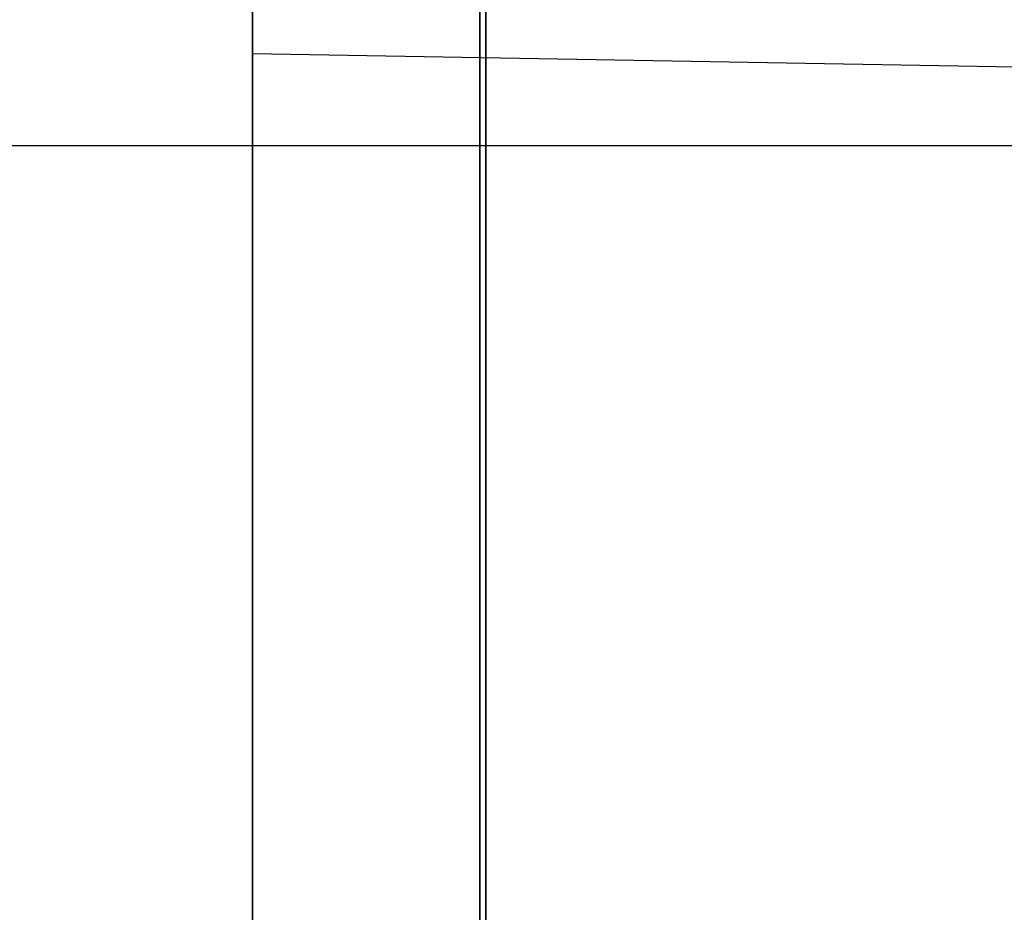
# Model space of a CAD drawing. Header units: millimetres. Extents: x -15 to 7, y 1 to 148.
# Tile 24 of 256: x -8.05 to -7.183, y 15.255 to 16.041. Entities that reach past the tile are written whole.
import ezdxf

# ---------------------------------------------------------------- set-up
doc = ezdxf.new("R2010")
doc.units = ezdxf.units.MM
doc.header["$MEASUREMENT"] = 0
doc.layers.add('Default', color=7, linetype='Continuous', true_color=0x000000)

msp = doc.modelspace()

# ---------------------------------------------------------------- linework, layer by layer
at = {"layer": 'Default', "color": 254, "true_color": 0xcad1ee}
for points in [[(-7.845, 139.98436), (-7.845, 12.87925)], [(-7.845, 8.20198), (-7.845, 103.34668)], [(-7.845, 69.82698), (-7.845, 8.24144)], [(-7.845, 14.67984), (-7.845, 16.89079)], [(-7.845, 16.89079), (-7.845, 14.67984)], [(-7.645, 14.67984), (-7.645, 16.89079)], [(-7.645, 16.89079), (-7.645, 14.67984)], [(-7.63976, 14.67984), (-7.63976, 16.89079)], [(-7.63976, 16.89079), (-7.63976, 14.67984)], [(-7.845, 14.82984), (-7.845, 16.74079)], [(-7.845, 16.74079), (-7.845, 14.82984)], [(-7.645, 14.82984), (-7.645, 16.74079)], [(-7.645, 16.74079), (-7.645, 14.82984)], [(-7.63976, 14.82984), (-7.63976, 16.74079)], [(-7.63976, 16.74079), (-7.63976, 14.82984)], [(-5.645, 15.97251), (-7.845, 16.01091)]]:
    msp.add_lwpolyline(points, dxfattribs=at)
at = {"layer": 'Default', "color": 1, "true_color": 0xff0000, "extrusion": (1, 0, 0)}
for points in [[(17.03532, -93.43624), (14.82485, -93.35905)], [(17.03532, -33.74995), (14.82485, -33.67276)], [(14.82485, -89.51343), (17.03532, -89.43624)], [(17.03532, -89.43624), (14.82485, -89.51343)]]:
    msp.add_lwpolyline(points, dxfattribs=at)
at = {"layer": 'Default', "color": 254, "true_color": 0xcad1ee, "extrusion": (1, 3.16543e-16, 3.02793e-16)}
msp.add_lwpolyline([(13.11091, -102.76454), (13.17528, -102.76383), (13.2402, -102.76166), (13.30562, -102.758), (13.37149, -102.75281), (13.43778, -102.74606), (13.50443, -102.73772), (13.57139, -102.72775), (13.63861, -102.71613), (13.70602, -102.70283), (13.77358, -102.68782), (13.84122, -102.67108), (13.90887, -102.6526), (13.97648, -102.63236), (14.04399, -102.61034), (14.11131, -102.58653), (14.17839, -102.56093), (14.24515, -102.53353), (14.31154, -102.50434), (14.37746, -102.47335), (14.44287, -102.44057), (14.50768, -102.40601), (14.57182, -102.36969), (14.63522, -102.33162), (14.69782, -102.29183), (14.75954, -102.25034), (14.82032, -102.20718), (14.88009, -102.16237), (14.93878, -102.11597), (14.99633, -102.068), (15.05267, -102.01851), (15.10776, -101.96754), (15.16152, -101.91515), (15.21391, -101.86139), (15.26488, -101.8063), (15.31437, -101.74996), (15.36234, -101.69241), (15.40874, -101.63372), (15.45355, -101.57395), (15.49671, -101.51317), (15.5382, -101.45145), (15.57799, -101.38885), (15.61606, -101.32545), (15.65238, -101.26131), (15.68694, -101.1965), (15.71972, -101.13109), (15.75071, -101.06517), (15.7799, -100.99878), (15.8073, -100.93202), (15.8329, -100.86494), (15.85671, -100.79761), (15.87873, -100.73011), (15.89897, -100.6625), (15.91745, -100.59485), (15.93419, -100.52721), (15.9492, -100.45965), (15.9625, -100.39224), (15.97412, -100.32502), (15.98409, -100.25806), (15.99243, -100.19141), (15.99918, -100.12512), (16.00437, -100.05924), (16.00803, -99.99383), (16.0102, -99.92891), (16.01091, -99.86454), (16.0102, -99.80018), (16.00803, -99.73526), (16.00437, -99.66984), (15.99918, -99.60397), (15.99243, -99.53768), (15.98409, -99.47103), (15.97412, -99.40407), (15.9625, -99.33685), (15.9492, -99.26944), (15.93419, -99.20188), (15.91745, -99.13424), (15.89897, -99.06658), (15.87873, -98.99897), (15.85671, -98.93147), (15.8329, -98.86415), (15.8073, -98.79707), (15.7799, -98.7303), (15.75071, -98.66392), (15.71972, -98.59799), (15.68694, -98.53259), (15.65238, -98.46778), (15.61606, -98.40364), (15.57799, -98.34023), (15.5382, -98.27764), (15.49671, -98.21591), (15.45355, -98.15514), (15.40874, -98.09537), (15.36234, -98.03668), (15.31437, -97.97913), (15.26488, -97.92278), (15.21391, -97.8677), (15.16152, -97.81393), (15.10776, -97.76154), (15.05267, -97.71058), (14.99633, -97.66109), (14.93878, -97.61312), (14.88009, -97.56671), (14.82032, -97.52191), (14.75954, -97.47875), (14.69782, -97.43726), (14.63522, -97.39746), (14.57182, -97.3594), (14.50768, -97.32308), (14.44287, -97.28852), (14.37746, -97.25574), (14.31154, -97.22475), (14.24515, -97.19556), (14.17839, -97.16816), (14.11131, -97.14256), (14.04399, -97.11875), (13.97648, -97.09673), (13.90887, -97.07649), (13.84122, -97.058), (13.77358, -97.04127), (13.70602, -97.02626), (13.63861, -97.01296), (13.57139, -97.00134), (13.50443, -96.99137), (13.43778, -96.98302), (13.37149, -96.97627), (13.30562, -96.97109), (13.2402, -96.96743), (13.17528, -96.96526), (13.11091, -96.96454)], dxfattribs=at)
at = {"layer": 'Default', "color": 1, "true_color": 0xff0000}
for points in [[(-7.2, 15.93008), (-12.66171, 15.93008)], [(-5.7, 15.93008), (-10.07878, 15.93008)], [(-6.1614, 15.93008), (-9.07878, 15.93008)]]:
    msp.add_lwpolyline(points, dxfattribs=at)
at = {"layer": 'Default', "color": 1, "true_color": 0xff0000, "extrusion": (2.91974e-15, 1, -1.2094e-15)}
msp.add_lwpolyline([(7.2, -89.47483), (7.17695, -89.47458), (7.1537, -89.4738), (7.13027, -89.47249), (7.10668, -89.47063), (7.08294, -89.46821), (7.05907, -89.46523), (7.03509, -89.46166), (7.01101, -89.45749), (6.98687, -89.45273), (6.96268, -89.44735), (6.93845, -89.44136), (6.91422, -89.43474), (6.89001, -89.42749), (6.86583, -89.41961), (6.84172, -89.41108), (6.8177, -89.40191), (6.79379, -89.3921), (6.77001, -89.38164), (6.7464, -89.37054), (6.72298, -89.35881), (6.69977, -89.34643), (6.6768, -89.33342), (6.65409, -89.31979), (6.63167, -89.30554), (6.60957, -89.29068), (6.5878, -89.27522), (6.56639, -89.25917), (6.54538, -89.24255), (6.52476, -89.22538), (6.50458, -89.20765), (6.48486, -89.1894), (6.4656, -89.17064), (6.44684, -89.15138), (6.42859, -89.13165), (6.41086, -89.11147), (6.39368, -89.09086), (6.37706, -89.06984), (6.36102, -89.04844), (6.34556, -89.02667), (6.3307, -89.00457), (6.31645, -88.98215), (6.30282, -88.95944), (6.28981, -88.93647), (6.27743, -88.91326), (6.26569, -88.88984), (6.25459, -88.86622), (6.24414, -88.84245), (6.23433, -88.81854), (6.22516, -88.79452), (6.21663, -88.7704), (6.20875, -88.74623), (6.2015, -88.72202), (6.19488, -88.69779), (6.18888, -88.67356), (6.18351, -88.64937), (6.17874, -88.62522), (6.17458, -88.60115), (6.17101, -88.57717), (6.16802, -88.5533), (6.16561, -88.52956), (6.16375, -88.50597), (6.16244, -88.48254), (6.16166, -88.45929), (6.1614, -88.43624)], dxfattribs=at)
at = {"layer": 'Default', "color": 254, "true_color": 0xcad1ee, "extrusion": (4.6659e-14, 1, 5.67817e-14)}
msp.add_lwpolyline([(7.63976, -84.43086), (7.645, -84.43093), (7.64944, -84.43088), (7.65392, -84.43073), (7.65843, -84.43048), (7.66297, -84.43012), (7.66754, -84.42966), (7.67214, -84.42908), (7.67676, -84.42839), (7.68139, -84.42759), (7.68604, -84.42668), (7.6907, -84.42564), (7.69537, -84.42449), (7.70003, -84.42321), (7.70469, -84.42182), (7.70935, -84.4203), (7.71399, -84.41866), (7.71862, -84.41689), (7.72322, -84.415), (7.7278, -84.41299), (7.73235, -84.41085), (7.73686, -84.40859), (7.74133, -84.40621), (7.74575, -84.4037), (7.75012, -84.40108), (7.75444, -84.39833), (7.7587, -84.39547), (7.76289, -84.39249), (7.76701, -84.3894), (7.77106, -84.3862), (7.77503, -84.38289), (7.77891, -84.37948), (7.78271, -84.37597), (7.78642, -84.37235), (7.79003, -84.36865), (7.79355, -84.36485), (7.79696, -84.36096), (7.80027, -84.35699), (7.80347, -84.35294), (7.80656, -84.34882), (7.80954, -84.34463), (7.8124, -84.34037), (7.81514, -84.33606), (7.81777, -84.33168), (7.82027, -84.32726), (7.82266, -84.32279), (7.82492, -84.31828), (7.82705, -84.31373), (7.82907, -84.30916), (7.83096, -84.30455), (7.83272, -84.29992), (7.83437, -84.29528), (7.83588, -84.29063), (7.83728, -84.28596), (7.83855, -84.2813), (7.83971, -84.27663), (7.84074, -84.27197), (7.84166, -84.26732), (7.84246, -84.26269), (7.84315, -84.25807), (7.84373, -84.25347), (7.84419, -84.2489), (7.84455, -84.24436), (7.8448, -84.23985), (7.84495, -84.23537), (7.845, -84.23093)], dxfattribs=at)
at = {"layer": 'Default', "color": 254, "true_color": 0xcad1ee, "extrusion": (4.10265e-14, 1, -4.21149e-14)}
msp.add_lwpolyline([(7.63976, -93.44161), (7.645, -93.44154), (7.64944, -93.44159), (7.65392, -93.44174), (7.65843, -93.44199), (7.66297, -93.44235), (7.66754, -93.44282), (7.67214, -93.44339), (7.67676, -93.44408), (7.68139, -93.44488), (7.68604, -93.4458), (7.6907, -93.44683), (7.69537, -93.44799), (7.70003, -93.44926), (7.70469, -93.45066), (7.70935, -93.45218), (7.71399, -93.45382), (7.71862, -93.45559), (7.72322, -93.45748), (7.7278, -93.45949), (7.73235, -93.46163), (7.73686, -93.46389), (7.74133, -93.46627), (7.74575, -93.46877), (7.75012, -93.4714), (7.75444, -93.47414), (7.7587, -93.47701), (7.76289, -93.47998), (7.76701, -93.48307), (7.77106, -93.48627), (7.77503, -93.48958), (7.77891, -93.49299), (7.78271, -93.49651), (7.78642, -93.50012), (7.79003, -93.50383), (7.79355, -93.50763), (7.79696, -93.51151), (7.80027, -93.51548), (7.80347, -93.51953), (7.80656, -93.52365), (7.80954, -93.52784), (7.8124, -93.5321), (7.81514, -93.53642), (7.81777, -93.54079), (7.82027, -93.54521), (7.82266, -93.54968), (7.82492, -93.55419), (7.82705, -93.55874), (7.82907, -93.56332), (7.83096, -93.56792), (7.83272, -93.57255), (7.83437, -93.57719), (7.83588, -93.58185), (7.83728, -93.58651), (7.83855, -93.59118), (7.83971, -93.59584), (7.84074, -93.6005), (7.84166, -93.60515), (7.84246, -93.60979), (7.84315, -93.6144), (7.84373, -93.619), (7.84419, -93.62357), (7.84455, -93.62812), (7.8448, -93.63263), (7.84495, -93.6371), (7.845, -93.64154)], dxfattribs=at)
at = {"layer": 'Default', "color": 254, "true_color": 0xcad1ee, "extrusion": (3.5394e-14, 1, 2.74481e-14)}
msp.add_lwpolyline([(7.63976, -24.59458), (7.645, -24.59465), (7.64944, -24.5946), (7.65392, -24.59445), (7.65843, -24.5942), (7.66297, -24.59384), (7.66754, -24.59337), (7.67214, -24.5928), (7.67676, -24.59211), (7.68139, -24.59131), (7.68604, -24.59039), (7.6907, -24.58936), (7.69537, -24.5882), (7.70003, -24.58693), (7.70469, -24.58553), (7.70935, -24.58401), (7.71399, -24.58237), (7.71862, -24.58061), (7.72322, -24.57872), (7.7278, -24.5767), (7.73235, -24.57457), (7.73686, -24.5723), (7.74133, -24.56992), (7.74575, -24.56742), (7.75012, -24.56479), (7.75444, -24.56205), (7.7587, -24.55919), (7.76289, -24.55621), (7.76701, -24.55312), (7.77106, -24.54992), (7.77503, -24.54661), (7.77891, -24.5432), (7.78271, -24.53968), (7.78642, -24.53607), (7.79003, -24.53236), (7.79355, -24.52856), (7.79696, -24.52468), (7.80027, -24.52071), (7.80347, -24.51666), (7.80656, -24.51254), (7.80954, -24.50835), (7.8124, -24.50409), (7.81514, -24.49977), (7.81777, -24.4954), (7.82027, -24.49098), (7.82266, -24.48651), (7.82492, -24.482), (7.82705, -24.47745), (7.82907, -24.47287), (7.83096, -24.46827), (7.83272, -24.46364), (7.83437, -24.459), (7.83588, -24.45434), (7.83728, -24.44968), (7.83855, -24.44501), (7.83971, -24.44035), (7.84074, -24.43569), (7.84166, -24.43104), (7.84246, -24.42641), (7.84315, -24.42179), (7.84373, -24.41719), (7.84419, -24.41262), (7.84455, -24.40808), (7.8448, -24.40356), (7.84495, -24.39909), (7.845, -24.39465)], dxfattribs=at)
at = {"layer": 'Default', "color": 254, "true_color": 0xcad1ee, "extrusion": (3.5394e-14, 1, -2.74481e-14)}
msp.add_lwpolyline([(7.63976, -33.90533), (7.645, -33.90526), (7.64944, -33.90531), (7.65392, -33.90546), (7.65843, -33.90571), (7.66297, -33.90607), (7.66754, -33.90653), (7.67214, -33.90711), (7.67676, -33.9078), (7.68139, -33.9086), (7.68604, -33.90952), (7.6907, -33.91055), (7.69537, -33.91171), (7.70003, -33.91298), (7.70469, -33.91438), (7.70935, -33.91589), (7.71399, -33.91754), (7.71862, -33.9193), (7.72322, -33.92119), (7.7278, -33.92321), (7.73235, -33.92534), (7.73686, -33.9276), (7.74133, -33.92999), (7.74575, -33.93249), (7.75012, -33.93512), (7.75444, -33.93786), (7.7587, -33.94072), (7.76289, -33.9437), (7.76701, -33.94679), (7.77106, -33.94999), (7.77503, -33.9533), (7.77891, -33.95671), (7.78271, -33.96023), (7.78642, -33.96384), (7.79003, -33.96755), (7.79355, -33.97135), (7.79696, -33.97523), (7.80027, -33.9792), (7.80347, -33.98325), (7.80656, -33.98737), (7.80954, -33.99156), (7.8124, -33.99582), (7.81514, -34.00013), (7.81777, -34.00451), (7.82027, -34.00893), (7.82266, -34.0134), (7.82492, -34.01791), (7.82705, -34.02246), (7.82907, -34.02704), (7.83096, -34.03164), (7.83272, -34.03627), (7.83437, -34.04091), (7.83588, -34.04557), (7.83728, -34.05023), (7.83855, -34.05489), (7.83971, -34.05956), (7.84074, -34.06422), (7.84166, -34.06887), (7.84246, -34.0735), (7.84315, -34.07812), (7.84373, -34.08272), (7.84419, -34.08729), (7.84455, -34.09183), (7.8448, -34.09634), (7.84495, -34.10082), (7.845, -34.10526)], dxfattribs=at)
at = {"layer": 'Default', "color": 254, "true_color": 0xcad1ee, "extrusion": (0, 1, 0)}
for points in [[(6.345, -84.39696), (7.63976, -84.43086)], [(7.63976, -93.44161), (5.345, -93.5017)], [(5.345, -24.53449), (7.63976, -24.59458)], [(7.63976, -33.90533), (6.345, -33.93923)]]:
    msp.add_lwpolyline(points, dxfattribs=at)

doc.saveas('drawing.dxf')
